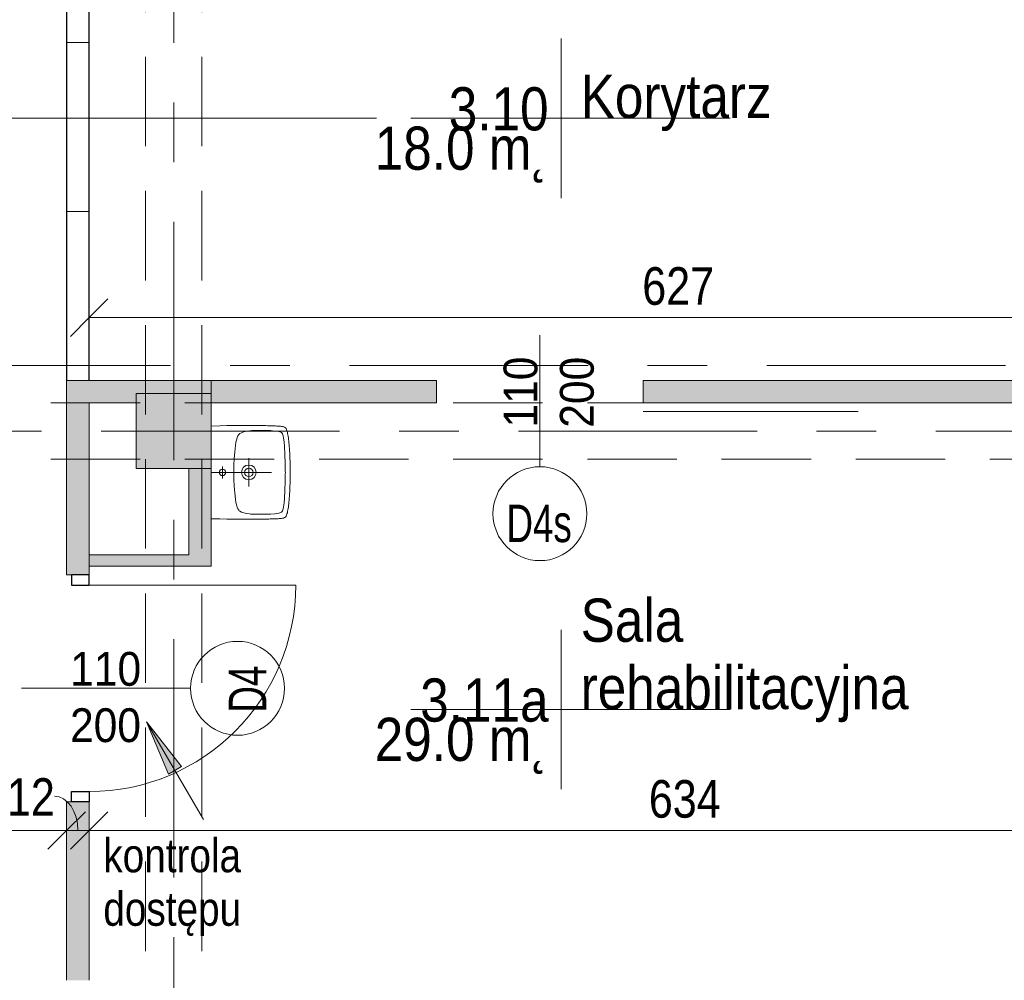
# Model space of a CAD drawing. Header units: centimetres. Extents: x -1737 to 22393, y -8842 to 3838.
# Tile 127 of 174: x 505 to 1030, y 2036 to 2547. Entities that reach past the tile are written whole.
import ezdxf

# ---------------------------------------------------------------- set-up
doc = ezdxf.new("R2010")
doc.units = ezdxf.units.CM
doc.linetypes.add('Oś', pattern=[222.25, 127, -31.75, 31.75, -31.75])
doc.linetypes.add('Ukryte', pattern=[71.438, 47.625, -23.813])
for name, color, linetype, lineweight in [('A-ANNO-DIMS', 211, 'Continuous', 13), ('A-ANNO-DIMS-100', 211, 'Continuous', 13), ('A-ANNO-NOTE', 131, 'Continuous', 13), ('A-AREA-IDEN', 2, 'Continuous', 13), ('A-DETL-GENF', 92, 'Continuous', 9), ('A-DETL-HDLN', 90, 'Ukryte', 9), ('A-DETL-MEDM', 33, 'Continuous', 13), ('A-DOOR', 31, 'Continuous', 13), ('A-WALL', 113, 'Continuous', 13), ('A-WALL-PATT', 111, 'Continuous', 13), ('G-ANNO-TEXT', 231, 'Continuous', 13), ('P-SANR-FIXT', 6, 'Continuous', 9), ('S-COLS', 52, 'Continuous', 13), ('S-GRID', 1, 'Continuous', 13)]:
    doc.layers.add(name, color=color, linetype=linetype, lineweight=lineweight)
doc.styles.add('Arial', font='arial.ttf', dxfattribs={"width": 0.9, "height": 18})
doc.styles.add('Arial Narrow_2', font='ARIALN.TTF', dxfattribs={"height": 20})
doc.styles.add('Arial Narrow_5', font='ARIALN.TTF', dxfattribs={"height": 18})
doc.styles.add('Arial_1', font='arial.ttf', dxfattribs={"width": 0.7, "height": 20})
doc.styles.add('Arial_7', font='arial.ttf', dxfattribs={"width": 0.85, "height": 23})
doc.dimstyles.new('Diagonal_1_100__0__wewnętrzne', dxfattribs={"dimscale": 30.48, "dimtxt": 20.468619, "dimasz": 0.656168, "dimexe": 0.164042, "dimexo": 0.0625, "dimgap": 0.032808, "dimtad": 1, "dimdec": 0, "dimdsep": 46, "dimtxsty": 'Arial Narrow_2', "dimblk1": 'OBLIQUE', "dimblk2": 'OBLIQUE', "dimsah": 1, "dimcen": 0.09, "dimazin": 0, "dimtfac": 1, "dimtdec": 4, "dimtix": 1, "dimtmove": 0, "dimatfit": 3, "dimfxl": 0, "dimtvp": 1, "dimtolj": 1, "dimtzin": 0, "dimarcsym": 0})
doc.dimstyles.new('Diagonal_1_100__0__wewnętrzne_1', dxfattribs={"dimscale": 30.48, "dimtxt": 20.468619, "dimasz": 0.656168, "dimexe": 0.164042, "dimexo": 0.0625, "dimgap": 0.032808, "dimtad": 1, "dimdec": 0, "dimdsep": 46, "dimtxsty": 'Arial Narrow_2', "dimblk1": 'OBLIQUE', "dimblk2": 'OBLIQUE', "dimsah": 1, "dimcen": 0.09, "dimazin": 0, "dimtfac": 1, "dimtdec": 4, "dimtix": 1, "dimtmove": 1, "dimatfit": 3, "dimfxl": 0, "dimtvp": 1, "dimtolj": 1, "dimtzin": 0, "dimarcsym": 0})

# ---------------------------------------------------------------- blocks, each defined once
blk = doc.blocks.new('M_Concrete-Square-Column - 400 x 400mm-1512407-3_piętro I __3_90 m_ - stan projektowany')
at = {"layer": 'S-COLS', "lineweight": 9}
blk.add_hatch(color=253, dxfattribs=at).paths.add_polyline_path([(20, -20), (20, 20), (-20, 20), (-20, -20), (11, -20)], flags=0)
for p, q in [((20, 20), (-20, 20)), ((-20, 20), (-20, -20)), ((20, -20), (20, 20)), ((-20, -20), (20, -20))]:
    blk.add_line(p, q, dxfattribs=at)
blk = doc.blocks.new('Umywalka koło Nova Pro - Pro 50-1205816-3_piętro I __3_90 m_ - stan projektowany')
at = {"layer": 'P-SANR-FIXT'}
for p, q in [((-5.1, 47.15), (-4.2, 47.25)), ((-4.2, 47.25), (-5.1, 47.15)), ((-4.2, 47.25), (-3.27, 47.36)), ((-3.27, 47.36), (-4.2, 47.25)), ((-3.27, 47.36), (-2.28, 47.44)), ((-2.28, 47.44), (-3.27, 47.36)), ((-2.28, 47.44), (-1.24, 47.52)), ((-1.24, 47.52), (-2.28, 47.44)), ((-1.24, 47.52), (-0.15, 47.63)), ((-0.15, 47.63), (-1.24, 47.52)), ((-0.15, 47.63), (1.05, 47.71)), ((1.05, 47.71), (-0.15, 47.63)), ((1.05, 47.71), (2.3, 47.76)), ((2.3, 47.76), (1.05, 47.71)), ((2.3, 47.76), (3.66, 47.84)), ((3.66, 47.84), (2.3, 47.76)), ((3.66, 47.84), (5.12, 47.89)), ((5.12, 47.89), (3.66, 47.84)), ((5.12, 47.89), (6.72, 47.95)), ((6.72, 47.95), (5.12, 47.89)), ((6.72, 47.95), (8.45, 47.97)), ((8.45, 47.97), (6.72, 47.95)), ((8.45, 47.97), (10.4, 48)), ((10.4, 48), (8.45, 47.97)), ((10.4, 48), (14.63, 48)), ((14.63, 48), (10.4, 48)), ((14.63, 48), (16.55, 47.97)), ((16.55, 47.97), (14.63, 48)), ((16.55, 47.97), (18.31, 47.95)), ((18.31, 47.95), (16.55, 47.97)), ((18.31, 47.95), (19.88, 47.89)), ((19.88, 47.89), (18.31, 47.95)), ((19.88, 47.89), (21.34, 47.84)), ((21.34, 47.84), (19.88, 47.89)), ((21.34, 47.84), (22.7, 47.76)), ((22.7, 47.76), (21.34, 47.84)), ((22.7, 47.76), (23.98, 47.71)), ((23.98, 47.71), (22.7, 47.76)), ((23.98, 47.71), (25.15, 47.63)), ((25.15, 47.63), (23.98, 47.71)), ((25.15, 47.63), (26.24, 47.52)), ((26.24, 47.52), (25.15, 47.63)), ((26.24, 47.52), (27.31, 47.44)), ((27.31, 47.44), (26.24, 47.52)), ((27.31, 47.44), (28.29, 47.36)), ((28.29, 47.36), (27.31, 47.44)), ((28.29, 47.36), (29.23, 47.25)), ((29.23, 47.25), (28.29, 47.36)), ((29.23, 47.25), (30.1, 47.15)), ((30.1, 47.15), (29.23, 47.25)), ((-12.16, 41.58), (-12.14, 42.22)), ((-12.14, 42.22), (-12.08, 42.81)), ((-12.08, 42.81), (-12, 43.37)), ((-12, 43.37), (-11.92, 43.87)), ((-11.92, 43.87), (-11.82, 44.38)), ((-11.82, 44.38), (-11.71, 44.67)), ((-11.6, 44.96), (-11.79, 44.38)), ((-11.71, 44.67), (-11.6, 44.96)), ((-11.6, 44.96), (-11.26, 45.47)), ((-11.26, 45.47), (-11.6, 44.96)), ((-11.26, 45.47), (-10.8, 45.84)), ((-10.8, 45.84), (-11.26, 45.47)), ((-10.8, 45.84), (-10.24, 46.11)), ((-10.24, 46.11), (-10.8, 45.84)), ((-10.24, 46.11), (-9.61, 46.32)), ((-9.61, 46.32), (-10.24, 46.11)), ((-9.61, 46.32), (-8.94, 46.51)), ((-8.94, 46.51), (-9.61, 46.32)), ((-9.39, 40.94), (-9.21, 42.03)), ((-9.21, 42.03), (-9.05, 42.59)), ((-9.05, 42.59), (-8.86, 43.1)), ((-8.94, 46.51), (-8.25, 46.64)), ((-8.25, 46.64), (-8.94, 46.51)), ((-8.86, 43.1), (-8.7, 43.34)), ((-8.7, 43.34), (-8.51, 43.55)), ((-8.51, 43.55), (-8.03, 43.85)), ((-8.25, 46.64), (-7.5, 46.8)), ((-7.5, 46.8), (-8.25, 46.64)), ((-8.03, 43.85), (-7.53, 44.06)), ((-7.53, 44.06), (-6.97, 44.22)), ((-7.5, 46.8), (-6.73, 46.91)), ((-6.73, 46.91), (-7.5, 46.8)), ((-6.97, 44.22), (-5.88, 44.43)), ((-6.73, 46.91), (-5.93, 47.04)), ((-5.93, 47.04), (-6.73, 46.91)), ((-5.93, 47.04), (-5.1, 47.15)), ((-5.1, 47.15), (-5.93, 47.04)), ((-5.88, 44.43), (-3.64, 44.75)), ((-3.64, 44.75), (-1.4, 44.94)), ((-1.4, 44.94), (3.1, 45.18)), ((3.1, 45.18), (7.6, 45.31)), ((7.6, 45.31), (9.86, 45.39)), ((9.86, 45.39), (11.04, 45.42)), ((11.04, 45.42), (11.7, 45.42)), ((11.7, 45.42), (12.5, 45.44)), ((12.5, 45.44), (13.3, 45.42)), ((13.3, 45.42), (13.99, 45.42)), ((13.99, 45.42), (15.14, 45.39)), ((15.14, 45.39), (17.4, 45.31)), ((17.4, 45.31), (21.9, 45.18)), ((21.9, 45.18), (26.4, 44.94)), ((26.4, 44.94), (28.64, 44.75)), ((28.64, 44.75), (30.88, 44.43)), ((30.1, 47.15), (30.93, 47.04)), ((30.93, 47.04), (30.1, 47.15)), ((30.88, 44.43), (31.97, 44.22)), ((30.93, 47.04), (31.76, 46.91)), ((31.76, 46.91), (30.93, 47.04)), ((31.76, 46.91), (32.5, 46.8)), ((32.5, 46.8), (31.76, 46.91)), ((31.97, 44.22), (32.53, 44.06)), ((32.5, 46.8), (33.25, 46.64)), ((33.25, 46.64), (32.5, 46.8)), ((32.53, 44.06), (33.06, 43.85)), ((33.06, 43.85), (33.54, 43.55)), ((33.25, 46.64), (33.97, 46.51)), ((33.97, 46.51), (33.25, 46.64)), ((33.54, 43.55), (33.73, 43.34)), ((33.73, 43.34), (33.86, 43.1)), ((33.86, 43.1), (34.07, 42.59)), ((33.97, 46.51), (34.63, 46.32)), ((34.63, 46.32), (33.97, 46.51)), ((34.07, 42.59), (34.21, 42.03)), ((34.21, 42.03), (34.39, 40.94)), ((34.63, 46.32), (35.24, 46.11)), ((35.24, 46.11), (34.63, 46.32)), ((35.24, 46.11), (35.8, 45.84)), ((35.8, 45.84), (35.24, 46.11)), ((35.8, 45.84), (36.28, 45.47)), ((36.28, 45.47), (35.8, 45.84)), ((36.28, 45.47), (36.6, 44.96)), ((36.6, 44.96), (36.28, 45.47)), ((36.6, 44.96), (36.82, 44.38)), ((36.82, 44.38), (36.92, 43.87)), ((36.92, 43.87), (37.03, 43.37)), ((37.03, 43.37), (37.08, 42.81)), ((37.08, 42.81), (37.14, 42.22)), ((37.14, 42.22), (37.16, 41.58)), ((-12.35, 36.65), (-12.32, 37.43)), ((-12.32, 37.43), (-12.3, 38.17)), ((-12.3, 38.17), (-12.27, 38.89)), ((-12.27, 38.89), (-12.24, 39.61)), ((-12.24, 39.61), (-12.22, 40.28)), ((-12.22, 40.28), (-12.19, 40.94)), ((-12.19, 40.94), (-12.16, 41.58)), ((-9.79, 35.32), (-9.71, 37.56)), ((-9.71, 37.56), (-9.53, 39.82)), ((-9.53, 39.82), (-9.39, 40.94)), ((12.5, 6), (12.5, 38)), ((34.39, 40.94), (34.53, 39.82)), ((34.53, 39.82), (34.71, 37.56)), ((34.71, 37.56), (34.82, 35.32)), ((37.16, 41.58), (37.19, 40.94)), ((37.19, 40.94), (37.22, 40.28)), ((37.22, 40.28), (37.24, 39.61)), ((37.24, 39.61), (37.27, 38.89)), ((37.27, 38.89), (37.3, 38.17)), ((37.3, 38.17), (37.32, 37.43)), ((37.32, 37.43), (37.35, 36.65)), ((-12.46, 30.5), (-12.43, 31.46)), ((-12.43, 32.39), (-12.4, 33.3)), ((-12.43, 31.46), (-12.43, 32.39)), ((-12.4, 33.88), (-12.38, 35.06)), ((-12.4, 33.3), (-12.4, 33.88)), ((-12.38, 35.06), (-12.35, 35.88)), ((-12.35, 35.88), (-12.35, 36.65)), ((-9.84, 33.06), (-9.79, 35.32)), ((-9.76, 28.56), (-9.84, 33.06)), ((34.84, 33.06), (34.76, 28.56)), ((34.82, 35.32), (34.84, 33.06)), ((37.35, 36.65), (37.35, 35.88)), ((37.35, 35.88), (37.38, 35.06)), ((37.38, 35.06), (37.4, 33.88)), ((37.4, 33.88), (37.43, 33.3)), ((37.43, 33.3), (37.43, 32.39)), ((37.43, 32.39), (37.46, 31.46)), ((37.46, 31.46), (37.46, 30.5)), ((-12.48, 27.81), (-12.46, 29.49)), ((-12.48, 26.13), (-12.48, 27.81)), ((-12.46, 29.49), (-12.46, 30.5)), ((-9.74, 27.87), (-9.76, 28.56)), ((-9.71, 27.55), (-9.74, 27.87)), ((-9.69, 27.15), (-9.71, 27.55)), ((-9.61, 26.27), (-9.69, 27.15)), ((-9.37, 24.54), (-9.61, 26.27)), ((34.63, 26.27), (34.37, 24.54)), ((34.69, 27.15), (34.63, 26.27)), ((34.71, 27.55), (34.69, 27.15)), ((34.74, 27.87), (34.71, 27.55)), ((34.76, 28.56), (34.74, 27.87)), ((37.46, 30.5), (37.48, 29.49)), ((37.48, 29.49), (37.48, 27.81)), ((37.48, 27.81), (37.51, 26.13)), ((-12.51, 24.3), (-12.48, 26.13)), ((-12.48, 22.27), (-12.51, 24.3)), ((-12.48, 19.98), (-12.48, 22.27)), ((-8.91, 22.86), (-9.37, 24.54)), ((-8.62, 22.03), (-8.91, 22.86)), ((-8.19, 21.26), (-8.62, 22.03)), ((-7.93, 20.91), (-8.19, 21.26)), ((20.01, 26), (5.01, 26)), ((33.19, 21.26), (32.93, 20.91)), ((33.62, 22.03), (33.19, 21.26)), ((33.91, 22.86), (33.62, 22.03)), ((34.37, 24.54), (33.91, 22.86)), ((37.51, 22.27), (37.48, 19.98)), ((37.51, 26.13), (37.51, 22.27)), ((-12.45, 17.35), (-12.48, 19.98)), ((-12.4, 14.28), (-12.45, 17.35)), ((-7.61, 20.62), (-7.93, 20.91)), ((-6.89, 20.14), (-7.61, 20.62)), ((-6.09, 19.8), (-6.89, 20.14)), ((-5.24, 19.53), (-6.09, 19.8)), ((-3.53, 19.16), (-5.24, 19.53)), ((-1.83, 18.89), (-3.53, 19.16)), ((1.66, 18.49), (-1.83, 18.89)), ((5.15, 18.2), (1.66, 18.49)), ((8.64, 18.06), (5.15, 18.2)), ((10.37, 18.01), (8.64, 18.06)), ((14.63, 18.01), (10.37, 18.01)), ((16.36, 18.06), (14.63, 18.01)), ((19.88, 18.2), (16.36, 18.06)), ((23.34, 18.49), (19.88, 18.2)), ((26.83, 18.89), (23.34, 18.49)), ((28.56, 19.16), (26.83, 18.89)), ((30.26, 19.53), (28.56, 19.16)), ((31.09, 19.8), (30.26, 19.53)), ((31.89, 20.14), (31.09, 19.8)), ((32.61, 20.62), (31.89, 20.14)), ((32.93, 20.91), (32.61, 20.62)), ((37.45, 17.35), (37.4, 14.28)), ((37.48, 19.98), (37.45, 17.35)), ((-12.32, 10.58), (-12.4, 14.28)), ((-12.19, 6), (-12.32, 10.58)), ((15.72, 12.02), (9.46, 12.02)), ((37.32, 10.58), (37.19, 6)), ((37.4, 14.28), (37.32, 10.58))]:
    blk.add_line(p, q, dxfattribs=at)
for centre, radius in [((12.51, 26), 3.92), ((12.51, 26), 2.28), ((12.5, 12.02), 1.72)]:
    blk.add_circle(centre, radius, dxfattribs=at)
blk = doc.blocks.new('DRZWI 1S - automatyczna etykieta - Drzwi 110-2387946-3_piętro I __3_90 m_ - stan projektowany')
at = {"layer": 'A-DETL-GENF'}
for p, q in [((-60.5, 3.5), (-55, 3.5)), ((-60.5, -6), (-60.5, 3.5)), ((-55, 3.5), (-55, -6)), ((55, 3.5), (60.5, 3.5)), ((55, -6), (55, 3.5)), ((60.5, 3.5), (60.5, -6)), ((-55, -6), (-60.5, -6)), ((60.5, -6), (55, -6))]:
    blk.add_line(p, q, dxfattribs=at)
at = {"layer": 'A-DETL-MEDM', "lineweight": 25}
for p, q in [((-60.5, -6), (-60.5, 3.5)), ((-60.5, 3.5), (-55, 3.5)), ((-55, 3.5), (-55, -6)), ((55, 3.5), (55, -6)), ((60.5, 3.5), (55, 3.5)), ((60.5, -6), (60.5, 3.5)), ((-55, -6), (-60.5, -6)), ((55, -6), (60.5, -6))]:
    blk.add_line(p, q, dxfattribs=at)
at = {"layer": 'A-DOOR'}
blk.add_line((55, -6), (55, -116), dxfattribs=at)
blk.add_arc((55, -6), 110, 180, 270, dxfattribs=at)
blk = doc.blocks.new('DRZWI 1S_przesuwne - Drzwi 110-2499211-3_piętro I __3_90 m_ - stan projektowany')
at = {"layer": 'A-DOOR', "lineweight": 9}
blk.add_line((0, -23), (0, 23), dxfattribs=at)
at = {"layer": 'A-DOOR'}
blk.add_line((55, -10.5), (169.4, -10.5), dxfattribs=at)
blk = doc.blocks.new('DIMBLOCK104-3_piętro I __3_90 m_ - stan projektowany')
at = {"layer": 'A-ANNO-DIMS-100', "transparency": 16777216}
for p, q in [((542.38, 2115.6), (552.38, 2125.6)), ((1176.38, 2115.6), (1186.38, 2125.6)), ((542.38, 2110.6), (542.38, 2120.6)), ((1176.38, 2110.6), (1176.38, 2120.6)), ((542.38, 2115.6), (532.38, 2105.6)), ((1176.38, 2115.6), (542.38, 2115.6)), ((542.38, 2115.6), (542.38, 2110.6)), ((1176.38, 2115.6), (1166.38, 2105.6)), ((1176.38, 2115.6), (1176.38, 2110.6))]:
    blk.add_line(p, q, dxfattribs=at)
at = {"layer": 'A-ANNO-DIMS-100', "color": 0, "transparency": 16777216, "insert": (840.37, 2142.45), "char_height": 20, "width": 45.6158, "attachment_point": 1, "line_spacing_factor": 0.974696, "style": 'Arial Narrow_2'}
blk.add_mtext('634', dxfattribs=at)
blk = doc.blocks.new('_Oblique')
at = {"color": 0, "linetype": 'ByBlock', "lineweight": -2}
blk.add_line((-0.5, -0.5), (0.5, 0.5), dxfattribs=at)
blk = doc.blocks.new('DIMBLOCK186-3_piętro I __3_90 m_ - stan projektowany')
at = {"layer": 'A-ANNO-DIMS-100', "transparency": 16777216}
for p, q in [((530.38, 2115.6), (540.38, 2125.6)), ((542.38, 2115.6), (552.38, 2125.6)), ((530.38, 2110.6), (530.38, 2120.6)), ((542.38, 2110.6), (542.38, 2120.6)), ((530.38, 2115.6), (520.38, 2105.6)), ((542.38, 2115.6), (530.38, 2115.6)), ((530.38, 2115.6), (530.38, 2110.6)), ((542.38, 2115.6), (532.38, 2105.6)), ((542.38, 2115.6), (542.38, 2110.6))]:
    blk.add_line(p, q, dxfattribs=at)
blk.add_ellipse((523.95, 2115.6), major_axis=(0, 18.24), ratio=0.680944, start_param=4.712389, end_param=6.283185, dxfattribs=at)
at = {"layer": 'A-ANNO-DIMS-100', "color": 0, "transparency": 16777216, "insert": (498.61, 2143.45), "char_height": 20, "width": 30.4105, "attachment_point": 1, "line_spacing_factor": 0.974696, "style": 'Arial Narrow_2'}
blk.add_mtext('12', dxfattribs=at)
blk = doc.blocks.new('DIMBLOCK187-3_piętro I __3_90 m_ - stan projektowany')
at = {"layer": 'A-ANNO-DIMS-100', "transparency": 16777216}
for p, q in [((347.38, 2115.6), (357.38, 2125.6)), ((530.38, 2115.6), (540.38, 2125.6)), ((347.38, 2110.6), (347.38, 2120.6)), ((530.38, 2110.6), (530.38, 2120.6)), ((347.38, 2115.6), (337.38, 2105.6)), ((530.38, 2115.6), (347.38, 2115.6)), ((347.38, 2115.6), (347.38, 2110.6)), ((530.38, 2115.6), (520.38, 2105.6)), ((530.38, 2115.6), (530.38, 2110.6))]:
    blk.add_line(p, q, dxfattribs=at)
at = {"layer": 'A-ANNO-DIMS-100', "color": 0, "transparency": 16777216, "insert": (419.87, 2142.45), "char_height": 20, "width": 45.6158, "attachment_point": 1, "line_spacing_factor": 0.974696, "style": 'Arial Narrow_2'}
blk.add_mtext('183', dxfattribs=at)
blk = doc.blocks.new('METKA_POMIESZCZENIA2 - Rozbudowana - bez ramki-2396678-3_piętro I __3_90 m_ - stan projektowany')
at = {"layer": 'A-AREA-IDEN'}
for p, q in [((0, 0.425), (0, 0)), ((0.0976, 0), (-0.8, 0)), ((-0.8, 0), (0.9, 0)), ((0, 0), (0, -0.425))]:
    blk.add_line(p, q, dxfattribs=at)
blk = doc.blocks.new('DIMBLOCK280-3_piętro I __3_90 m_ - stan projektowany')
at = {"layer": 'A-ANNO-DIMS-100', "transparency": 16777216}
for p, q in [((542.38, 2388.73), (552.38, 2398.73)), ((1169.38, 2388.73), (1179.38, 2398.73)), ((542.38, 2383.73), (542.38, 2393.73)), ((1169.38, 2383.73), (1169.38, 2393.73)), ((542.38, 2388.73), (532.38, 2378.73)), ((1169.38, 2388.73), (542.38, 2388.73)), ((542.38, 2388.73), (542.38, 2383.73)), ((1169.38, 2388.73), (1159.38, 2378.73)), ((1169.38, 2388.73), (1169.38, 2383.73))]:
    blk.add_line(p, q, dxfattribs=at)
at = {"layer": 'A-ANNO-DIMS-100', "color": 0, "transparency": 16777216, "insert": (836.87, 2415.58), "char_height": 20, "width": 45.6158, "attachment_point": 1, "line_spacing_factor": 0.974696, "style": 'Arial Narrow_2'}
blk.add_mtext('627', dxfattribs=at)

msp = doc.modelspace()

# ---------------------------------------------------------------- hatches: boundary and pattern name
at = {"layer": 'A-WALL-PATT', "lineweight": 5}
h = msp.add_hatch(color=254, dxfattribs=at)
h.paths.add_polyline_path([(530.38, 861.33), (542.38, 861.33), (542.38, 1123.33), (530.38, 1123.33), (530.38, 901.49)], flags=0)
h.paths.add_polyline_path([(542.38, 1274.33), (542.38, 1449.33), (530.38, 1449.33), (530.38, 1274.33)], flags=0)
h.paths.add_polyline_path([(532.88, 1550.33), (542.38, 1550.33), (542.38, 1667.33), (530.38, 1667.33), (530.38, 1550.33)], flags=0)
h.paths.add_polyline_path([(542.38, 1768.33), (542.38, 1934.83), (530.38, 1934.83), (530.38, 1768.33), (532.88, 1768.33)], flags=0)
h.paths.add_polyline_path([(532.88, 2035.83), (542.38, 2035.83), (542.38, 2130.83), (530.38, 2130.83), (530.38, 2035.83)], flags=0)
h.paths.add_polyline_path([(532.88, 2251.83), (542.38, 2251.83), (542.38, 2355.33), (530.38, 2355.33), (530.38, 2251.83)], flags=0)
h.paths.add_polyline_path([(530.38, 2625.33), (542.38, 2625.33), (542.38, 2793.33), (530.38, 2793.33), (530.38, 2627.47)], flags=0)
at = {"layer": 'A-WALL-PATT'}
for points in [[(542.38, 2343.33), (567.38, 2343.33), (567.38, 2348.33), (607.38, 2348.33), (607.38, 2355.33), (542.38, 2355.33)], [(607.38, 2256.33), (607.38, 2308.33), (595.38, 2308.33), (595.38, 2256.33)], [(567.38, 2256.33), (595.38, 2256.33), (595.38, 2262.33), (542.38, 2262.33), (542.38, 2256.33)]]:
    msp.add_hatch(color=9, dxfattribs=at).paths.add_polyline_path(points, flags=0)
h = msp.add_hatch(color=9, dxfattribs=at)
h.paths.add_polyline_path([(727.38, 2343.33), (727.38, 2355.33), (607.38, 2355.33), (607.38, 2343.33)], flags=0)
h.paths.add_polyline_path([(837.38, 2343.33), (1157.38, 2343.33), (1157.38, 2355.33), (837.38, 2355.33)], flags=0)
at = {"layer": 'G-ANNO-TEXT'}
msp.add_hatch(color=170, dxfattribs=at).paths.add_polyline_path([(572.89, 2173.55), (584.63, 2145.67), (591.45, 2149.66)], flags=0)

# ---------------------------------------------------------------- linework, layer by layer
at = {"layer": 'A-ANNO-NOTE'}
for p, q in [((782.38, 2379.33), (782.38, 2309.33)), ((782.38, 2379.33), (782.38, 2309.33)), ((506.38, 2191.33), (596.38, 2191.33)), ((506.38, 2191.33), (596.38, 2191.33))]:
    msp.add_line(p, q, dxfattribs=at)
for centre in [(782.38, 2284.33), (621.38, 2191.33)]:
    msp.add_circle(centre, 25, dxfattribs=at)
at = {"layer": 'A-AREA-IDEN'}
msp.add_line((427.35, 2494.88), (695.35, 2494.88), dxfattribs=at)
at = {"layer": 'A-DETL-HDLN'}
for p, q in [((572.38, 408.33), (572.38, 2788.33)), ((572.38, 408.33), (572.38, 2788.33)), ((602.38, 408.33), (602.38, 2788.33)), ((602.38, 408.33), (602.38, 2788.33)), ((-1192.62, 2343.33), (1167.38, 2343.33)), ((-1192.62, 2343.33), (1167.38, 2343.33)), ((-1192.62, 2313.33), (1167.38, 2313.33)), ((-1192.62, 2313.33), (1167.38, 2313.33))]:
    msp.add_line(p, q, dxfattribs=at)
at = {"layer": 'A-WALL', "color": 250, "lineweight": 25}
for p, q in [((530.38, 2625.33), (530.38, 2355.33)), ((542.38, 2355.33), (542.38, 2625.33))]:
    msp.add_line(p, q, dxfattribs=at)
at = {"layer": 'A-WALL'}
for p, q in [((530.38, 2535.33), (542.38, 2535.33)), ((542.38, 2445.33), (530.38, 2445.33)), ((542.38, 2355.33), (530.38, 2355.33))]:
    msp.add_line(p, q, dxfattribs=at)
at = {"layer": 'A-WALL', "lineweight": 9}
for p, q in [((530.38, 2251.83), (530.38, 2355.33)), ((727.38, 2355.33), (542.38, 2355.33)), ((607.38, 2348.33), (607.38, 2355.33)), ((727.38, 2343.33), (727.38, 2355.33)), ((1169.38, 2355.33), (837.38, 2355.33)), ((837.38, 2355.33), (837.38, 2343.33)), ((542.38, 2251.83), (542.38, 2343.33)), ((542.38, 2343.33), (567.38, 2343.33)), ((607.38, 2343.33), (727.38, 2343.33)), ((837.38, 2343.33), (1157.38, 2343.33)), ((595.38, 2308.33), (595.38, 2262.33)), ((607.38, 2256.33), (607.38, 2308.33)), ((595.38, 2262.33), (542.38, 2262.33)), ((542.38, 2256.33), (607.38, 2256.33)), ((532.88, 2251.83), (530.38, 2251.83)), ((530.38, 2130.83), (530.38, 2035.83)), ((532.88, 2130.83), (530.38, 2130.83)), ((542.38, 2035.83), (542.38, 2130.83))]:
    msp.add_line(p, q, dxfattribs=at)
at = {"layer": 'G-ANNO-TEXT', "color": 170}
for p, q in [((572.89, 2173.55), (584.63, 2145.67)), ((591.45, 2149.66), (572.89, 2173.55)), ((572.89, 2173.55), (603.32, 2121.55)), ((584.63, 2145.67), (591.45, 2149.66))]:
    msp.add_line(p, q, dxfattribs=at)
at = {"layer": 'S-GRID', "linetype": 'Oś'}
for p, q in [((587.38, 2884.27), (587.38, 27.13)), ((-1319.27, 2363.33), (1774.38, 2363.33)), ((1342.46, 2328.33), (-1368.76, 2328.33))]:
    msp.add_line(p, q, dxfattribs=at)

# ---------------------------------------------------------------- block references
at = {"layer": 'A-AREA-IDEN', "xscale": 99.99999999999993, "yscale": 99.99999999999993, "zscale": 99.99999999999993}
for p in [(793.63, 2494.88), (793.63, 2180.04)]:
    msp.add_blockref('METKA_POMIESZCZENIA2 - Rozbudowana - bez ramki-2396678-3_piętro I __3_90 m_ - stan projektowany', p, dxfattribs=at)
at = {"layer": 'A-DOOR'}
msp.add_blockref('DRZWI 1S_przesuwne - Drzwi 110-2499211-3_piętro I __3_90 m_ - stan projektowany', (782.38, 2349.33), dxfattribs=at)
at = {"layer": 'A-DOOR', "rotation": 90.00000000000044}
msp.add_blockref('DRZWI 1S - automatyczna etykieta - Drzwi 110-2387946-3_piętro I __3_90 m_ - stan projektowany', (536.38, 2191.33), dxfattribs=at)
at = {"layer": 'P-SANR-FIXT', "rotation": 270.0000000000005}
msp.add_blockref('Umywalka koło Nova Pro - Pro 50-1205816-3_piętro I __3_90 m_ - stan projektowany', (601.38, 2318.83), dxfattribs=at)
at = {"layer": 'S-COLS', "lineweight": 9}
msp.add_blockref('M_Concrete-Square-Column - 400 x 400mm-1512407-3_piętro I __3_90 m_ - stan projektowany', (587.38, 2328.33), dxfattribs=at)

# ---------------------------------------------------------------- texts
at = {"layer": 'A-ANNO-NOTE', "lineweight": 211, "attachment_point": 5, "rotation": 90, "line_spacing_factor": 0.936439}
for s, insert, char_height, width, style in [('\\pt114.3,228.6,342.9,457.2,571.5,685.8,800.1,914.4,1028.7,1143,1257.3,1371.6,1485.9,1600.2,1714.5,1828.8,1943.1,2057.4,2171.7,2286,2400.3,2514.6,2628.9,2743.2,2857.5,2971.8,3086.1,3200.4,3314.7,3429,3543.3,3657.6;110', (772.14, 2349.09), 18, 38.07, 'Arial'), ('\\pt114.3,228.6,342.9,457.2,571.5,685.8,800.1,914.4,1028.7,1143,1257.3,1371.6,1485.9,1600.2,1714.5,1828.8,1943.1,2057.4,2171.7,2286,2400.3,2514.6,2628.9,2743.2,2857.5,2971.8,3086.1,3200.4,3314.7,3429,3543.3,3657.6;200', (802.14, 2349), 18, 38.07, 'Arial'), ('\\pt88.9,177.8,266.7,355.6,444.5,533.4,622.3,711.2,800.1,889,977.9,1066.8,1155.7,1244.6,1333.5,1422.4,1511.3,1600.2,1689.1,1778,1866.9,1955.8,2044.7,2133.6,2222.5,2311.4,2400.3,2489.2,2578.1,2667,2755.9,2844.8;D4', (626.67, 2190.9), 20, 25.97, 'Arial_1')]:
    msp.add_mtext(s, dxfattribs=dict(at, insert=insert, char_height=char_height, width=width, style=style))
at = {"layer": 'A-ANNO-NOTE', "lineweight": 211, "attachment_point": 5, "line_spacing_factor": 0.936439}
for s, insert, char_height, width, style in [('\\pt88.9,177.8,266.7,355.6,444.5,533.4,622.3,711.2,800.1,889,977.9,1066.8,1155.7,1244.6,1333.5,1422.4,1511.3,1600.2,1689.1,1778,1866.9,1955.8,2044.7,2133.6,2222.5,2311.4,2400.3,2489.2,2578.1,2667,2755.9,2844.8;D4s', (781.95, 2279.03), 20, 36.12, 'Arial_1'), ('\\pt114.3,228.6,342.9,457.2,571.5,685.8,800.1,914.4,1028.7,1143,1257.3,1371.6,1485.9,1600.2,1714.5,1828.8,1943.1,2057.4,2171.7,2286,2400.3,2514.6,2628.9,2743.2,2857.5,2971.8,3086.1,3200.4,3314.7,3429,3543.3,3657.6;110', (551.16, 2201.56), 18, 38.07, 'Arial'), ('\\pt114.3,228.6,342.9,457.2,571.5,685.8,800.1,914.4,1028.7,1143,1257.3,1371.6,1485.9,1600.2,1714.5,1828.8,1943.1,2057.4,2171.7,2286,2400.3,2514.6,2628.9,2743.2,2857.5,2971.8,3086.1,3200.4,3314.7,3429,3543.3,3657.6;200', (551.07, 2171.56), 18, 38.07, 'Arial'), ('\\pt114.3,228.6,342.9,457.2,571.5,685.8,800.1,914.4,1028.7,1143,1257.3,1371.6,1485.9,1600.2,1714.5,1828.8,1943.1,2057.4,2171.7,2286,2400.3,2514.6,2628.9,2743.2,2857.5,2971.8,3086.1,3200.4,3314.7,3429,3543.3,3657.6;200', (551.07, 2171.56), 18, 38.07, 'Arial')]:
    msp.add_mtext(s, dxfattribs=dict(at, insert=insert, char_height=char_height, width=width, style=style))
at = {"layer": 'A-AREA-IDEN', "char_height": 23, "line_spacing_factor": 0.936439, "style": 'Arial_7'}
for s, insert, width, attachment_point in [('\\pt84.99995,169.9999,255.00008,340.00003,424.99998,509.99993,595.00011,680.00006,765.00001,849.99996,934.99991,1020.00009,1105.00004,1189.99999,1274.99994,1359.99989,1445.00007,1530.00002,1614.99997,1699.99992,1785.0001,1870.00005,1955,2039.99995,2124.9999,2210.00008,2295.00003,2379.99998,2464.99993,2550.00011,2635.00006,2720.00001;3.10', (786.98, 2488.1), 52.87, 9), ('\\pt84.99995,169.9999,255.00008,340.00003,424.99998,509.99993,595.00011,680.00006,765.00001,849.99996,934.99991,1020.00009,1105.00004,1189.99999,1274.99994,1359.99989,1445.00007,1530.00002,1614.99997,1699.99992,1785.0001,1870.00005,1955,2039.99995,2124.9999,2210.00008,2295.00003,2379.99998,2464.99993,2550.00011,2635.00006,2720.00001;Korytarz', (804.06, 2488.1), 100.64, 7), ('\\pt84.99995,169.9999,255.00008,340.00003,424.99998,509.99993,595.00011,680.00006,765.00001,849.99996,934.99991,1020.00009,1105.00004,1189.99999,1274.99994,1359.99989,1445.00007,1530.00002,1614.99997,1699.99992,1785.0001,1870.00005,1955,2039.99995,2124.9999,2210.00008,2295.00003,2379.99998,2464.99993,2550.00011,2635.00006,2720.00001;18.0 m˛', (786.98, 2490.49), 91.63, 3), ('\\pt84.99995,169.9999,255.00008,340.00003,424.99998,509.99993,595.00011,680.00006,765.00001,849.99996,934.99991,1020.00009,1105.00004,1189.99999,1274.99994,1359.99989,1445.00007,1530.00002,1614.99997,1699.99992,1785.0001,1870.00005,1955,2039.99995,2124.9999,2210.00008,2295.00003,2379.99998,2464.99993,2550.00011,2635.00006,2720.00001;Sala\\Prehabilitacyjna', (804.06, 2173.26), 172.04, 7), ('\\pt84.99995,169.9999,255.00008,340.00003,424.99998,509.99993,595.00011,680.00006,765.00001,849.99996,934.99991,1020.00009,1105.00004,1189.99999,1274.99994,1359.99989,1445.00007,1530.00002,1614.99997,1699.99992,1785.0001,1870.00005,1955,2039.99995,2124.9999,2210.00008,2295.00003,2379.99998,2464.99993,2550.00011,2635.00006,2720.00001;3.11a', (786.98, 2173.26), 68, 9), ('\\pt84.99995,169.9999,255.00008,340.00003,424.99998,509.99993,595.00011,680.00006,765.00001,849.99996,934.99991,1020.00009,1105.00004,1189.99999,1274.99994,1359.99989,1445.00007,1530.00002,1614.99997,1699.99992,1785.0001,1870.00005,1955,2039.99995,2124.9999,2210.00008,2295.00003,2379.99998,2464.99993,2550.00011,2635.00006,2720.00001;29.0 m˛', (786.98, 2175.65), 91.63, 3)]:
    msp.add_mtext(s, dxfattribs=dict(at, insert=insert, width=width, attachment_point=attachment_point))
at = {"layer": 'G-ANNO-TEXT', "color": 7, "insert": (549.9, 2111.36), "char_height": 18, "width": 106.5, "attachment_point": 1, "line_spacing_factor": 0.949189, "style": 'Arial Narrow_5'}
msp.add_mtext('\\pt127.00008,253.99998,381.00006,507.99996,635.00004,761.99994,889.00002,1015.99992,1143,1270.00008,1396.99998,1524.00006,1650.99996,1778.00004,1904.99994,2032.00002,2158.99992,2286,2413.00008,2539.99998,2667.00006,2793.99996,2921.00004,3047.99994,3175.00002,3301.99992,3429,3556.00008,3682.99998,3810.00006,3936.99996,4064.00004;kontrola dostępu', dxfattribs=at)

# ---------------------------------------------------------------- dimensions: what is measured, and where the dimension line sits
at = {"layer": 'A-ANNO-DIMS'}
for base, p1, p2, override, picture, middle in [((542.38, 2388.73), (1169.38, 2383.73), (542.38, 2383.73), {"dimpost": '<>', "dimfxl": 627}, 'DIMBLOCK280-3_piętro I __3_90 m_ - stan projektowany', (855.88, 2399.94)), ((542.38, 2115.6), (1176.38, 2110.6), (542.38, 2110.6), {"dimpost": '<>', "dimfxl": 634}, 'DIMBLOCK104-3_piętro I __3_90 m_ - stan projektowany', (859.38, 2126.82))]:
    dim = msp.add_linear_dim(base=base, p1=p1, p2=p2, angle=0, dimstyle='Diagonal_1_100__0__wewnętrzne', override=override, dxfattribs=at)
    dim.commit()
    dim.dimension.update_dxf_attribs({"geometry": picture, "text_midpoint": middle})
dim = msp.add_linear_dim(base=(347.38, 2115.6), p1=(530.38, 2110.6), p2=(347.38, 2110.6), dimstyle='Diagonal_1_100__0__wewnętrzne', override={"dimpost": '<>', "dimfxl": 183}, dxfattribs=at)
dim.commit()
dim.dimension.update_dxf_attribs({"geometry": 'DIMBLOCK187-3_piętro I __3_90 m_ - stan projektowany', "text_midpoint": (438.88, 2126.82)})
dim = msp.add_linear_dim(base=(530.38, 2115.6), p1=(542.38, 2110.6), p2=(530.38, 2110.6), dimstyle='Diagonal_1_100__0__wewnętrzne_1', override={"dimpost": '<>', "dimfxl": 12}, dxfattribs=at)
dim.commit()
dim.dimension.update_dxf_attribs({"geometry": 'DIMBLOCK186-3_piętro I __3_90 m_ - stan projektowany', "text_midpoint": (513.82, 2130.12), "dimtype": 160})

doc.saveas('drawing.dxf')
